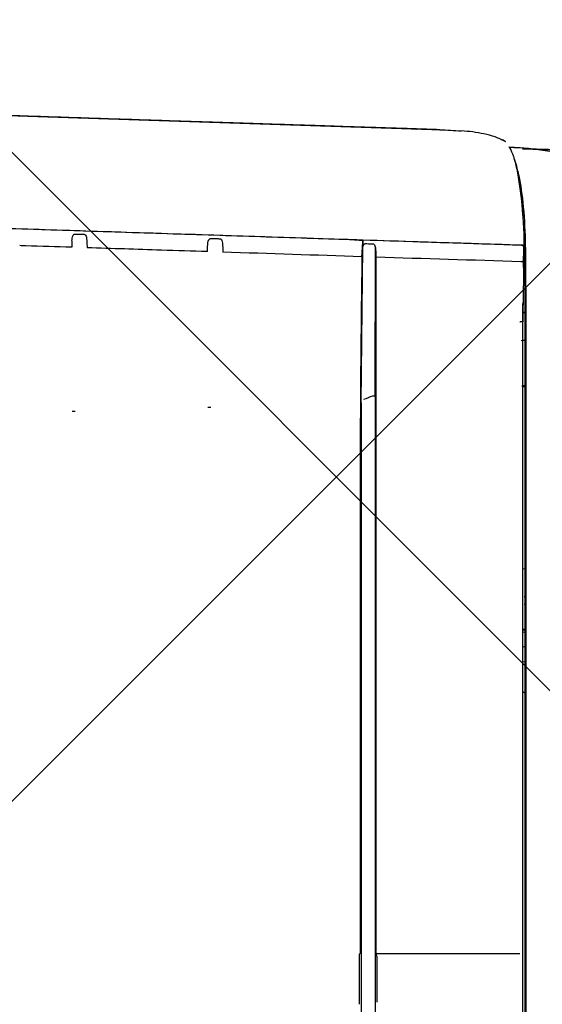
# Model space of a CAD drawing. Header units: millimetres. Extents: x 24385 to 79107, y -56478 to -23676.
# Tile 76 of 256: x 28686 to 28696, y -35212 to -35194. Entities that reach past the tile are written whole.
import ezdxf

# ---------------------------------------------------------------- set-up
doc = ezdxf.new("R2010")
doc.units = ezdxf.units.MM
doc.header["$LTSCALE"] = 2
doc.linetypes.add('DASHED', pattern=[19.05, 12.7, -6.35])
doc.layers.add('0_OPIS', color=7, linetype='Continuous', lineweight=13)
doc.layers.add('A_KRESKOWANIE', color=9, linetype='Continuous', lineweight=0)
for name, color, linetype in [('3DPLAN_A_OPIS', 8, 'Continuous'), ('IS_freon_urządzenia', 3, 'DASHED'), ('IS_KLIM_urządzenia', 3, 'Continuous')]:
    doc.layers.add(name, color=color, linetype=linetype)
doc.styles.add('ARIAL', font='arial.ttf')

# ---------------------------------------------------------------- blocks, each defined once
blk = doc.blocks.new('G$C8A3076D4')
at = {"layer": 'IS_KLIM_urządzenia', "linetype": 'Continuous'}
for p, q in [((104.537, 25.983), (103.85, 5.032)), ((98.248, 12.329), (98.248, 12.385)), ((98.337, 9.687), (98.337, 9.63)), ((98.423, 6.636), (6.111, 6.64)), ((98.423, 6.636), (101.508, 6.609)), ((100.111, 6.639), (98.426, 6.643)), ((98.561, 6.362), (5.976, 6.362)), ((87.461, 3.485), (87.459, 6.335)), ((87.469, 6.338), (87.47, 3.484)), ((98.561, 6.359), (101.507, 6.357)), ((100.699, 3.367), (3.823, 3.367)), ((99.292, 3.387), (3.847, 3.387)), ((93.269, 3.387), (93.267, 3.431)), ((93.562, 3.387), (93.577, 3.431)), ((93.853, 3.387), (93.858, 3.431)), ((94.411, 3.387), (94.411, 3.397)), ((94.573, 3.397), (94.573, 3.387)), ((95.119, 3.387), (95.115, 3.431)), ((98.741, 3.387), (98.742, 3.431)), ((98.758, 3.392), (98.758, 3.387)), ((100.686, 3.387), (99.292, 3.387)), ((99.66, 3.357), (99.651, 3.46)), ((99.662, 3.387), (99.66, 3.41)), ((100.031, 3.425), (100.031, 3.475)), ((100.215, 3.387), (100.215, 3.422)), ((100.725, 3.387), (100.686, 3.387)), ((100.699, 3.367), (100.699, 3.367)), ((100.699, 3.367), (100.725, 3.367)), ((100.959, 3.387), (100.959, 3.412))]:
    blk.add_line(p, q, dxfattribs=at)
at = {"layer": 'IS_KLIM_urządzenia', "linetype": 'Continuous', "extrusion": (0, 0, -1)}
for centre, ratio, start_param, end_param in [((98.75, 3.37), 0.007344, 4.377734, 4.661722), ((98.758, 3.37), 0.001165, 1.671997, 1.86861), ((98.759, 3.318), 0.001164, 4.087143, 4.385583)]:
    blk.add_ellipse(centre, major_axis=(-0.002, -0.216), ratio=ratio, start_param=start_param, end_param=end_param, dxfattribs=at)
at = {"layer": 'IS_KLIM_urządzenia', "linetype": 'Continuous'}
for points, knots in [([(101.594, 4.684), (101.69, 7.634), (101.786, 10.588), (101.978, 16.501), (102.075, 19.459), (102.172, 22.418)], [0, 0, 0, 0, 0.5, 0.5, 1, 1, 1, 1]), ([(101.661, 6.769), (101.67, 7.046), (101.679, 7.323), (101.708, 8.217), (101.728, 8.834), (101.768, 10.069), (101.788, 10.686), (101.828, 11.922), (101.848, 12.54), (101.889, 13.775), (101.909, 14.393), (101.949, 15.629), (101.969, 16.247), (102.01, 17.483), (102.03, 18.102), (102.089, 19.924), (102.129, 21.129), (102.168, 22.334)], [0, 0, 0, 0, 0.053446, 0.053446, 0.172527, 0.172527, 0.291607, 0.291607, 0.410687, 0.410687, 0.529767, 0.529767, 0.648846, 0.648846, 0.767925, 0.767925, 1, 1, 1, 1]), ([(103.854, 5.158), (103.855, 5.181), (103.857, 5.253), (103.86, 5.345), (103.863, 5.429), (103.865, 5.505), (103.867, 5.539), (103.867, 5.544), (103.867, 5.538), (103.866, 5.532), (103.866, 5.527), (103.866, 5.524), (103.866, 5.523), (103.866, 5.534), (103.868, 5.573), (103.87, 5.64), (103.873, 5.722), (103.877, 5.846), (103.882, 6.017), (103.89, 6.241), (103.899, 6.516), (103.911, 6.879), (103.926, 7.351), (103.937, 7.691), (103.947, 7.988), (103.957, 8.301), (103.971, 8.719), (103.988, 9.249), (104.006, 9.803), (104.025, 10.379), (104.051, 11.172), (104.085, 12.208), (104.121, 13.288), (104.15, 14.173), (104.179, 15.072), (104.216, 16.211), (104.247, 17.15), (104.263, 17.63), (104.264, 17.647)], [0, 0, 0, 0, 0.018641, 0.057142, 0.095632, 0.134118, 0.211088, 0.249572, 0.288055, 0.307297, 0.326539, 0.345781, 0.365023, 0.403505, 0.441988, 0.472783, 0.495894, 0.51901, 0.557556, 0.576874, 0.59623, 0.635089, 0.654663, 0.674348, 0.684232, 0.694144, 0.714051, 0.734046, 0.754104, 0.774227, 0.79441, 0.834919, 0.87562, 0.896032, 0.916468, 0.957411, 0.998425, 1, 1, 1, 1]), ([(101.514, 12.397), (101.524, 12.701), (101.533, 13.005), (101.544, 13.35), (101.546, 13.39), (101.547, 13.431)], [0, 0, 0, 0, 0.882754, 0.882754, 1, 1, 1, 1]), ([(101.645, 12.391), (101.679, 12.389), (101.714, 12.385), (101.75, 12.368), (101.755, 12.365), (101.764, 12.359), (101.769, 12.354), (101.774, 12.347), (101.776, 12.345), (101.777, 12.34), (101.778, 12.337), (101.778, 12.335)], [0, 0, 0, 0, 0.685011, 0.685011, 0.783752, 0.783752, 0.907034, 0.907034, 0.953469, 0.953469, 1, 1, 1, 1]), ([(101.772, 12.147), (101.772, 12.145), (101.771, 12.142), (101.769, 12.137), (101.767, 12.135), (101.762, 12.128), (101.758, 12.125), (101.741, 12.114), (101.727, 12.109), (101.692, 12.1), (101.671, 12.098), (101.65, 12.097)], [0, 0, 0, 0, 0.048924, 0.048924, 0.111334, 0.111334, 0.221614, 0.221614, 0.539733, 0.539733, 1, 1, 1, 1]), ([(101.778, 12.335), (101.777, 12.327), (101.777, 12.32), (101.776, 12.288), (101.775, 12.264), (101.774, 12.216), (101.773, 12.192), (101.772, 12.161), (101.772, 12.154), (101.772, 12.147)], [0, 0, 0, 0, 0.119307, 0.119307, 0.503808, 0.503808, 0.888309, 0.888309, 1, 1, 1, 1]), ([(101.427, 9.698), (101.437, 10.002), (101.447, 10.306), (101.472, 11.103), (101.488, 11.596), (101.504, 12.09)], [0, 0, 0, 0, 0.381346, 0.381346, 1, 1, 1, 1]), ([(101.65, 12.097), (101.647, 12.096), (101.644, 12.096), (101.596, 12.094), (101.55, 12.092), (101.504, 12.09)], [0, 0, 0, 0, 0.057892, 0.057892, 1, 1, 1, 1]), ([(101.427, 9.698), (101.462, 9.697), (101.498, 9.695), (101.541, 9.693), (101.549, 9.693), (101.556, 9.692)], [0, 0, 0, 0, 0.826837, 0.826837, 1, 1, 1, 1]), ([(101.556, 9.692), (101.59, 9.691), (101.625, 9.686), (101.662, 9.669), (101.666, 9.666), (101.676, 9.66), (101.682, 9.655), (101.687, 9.648), (101.688, 9.646), (101.69, 9.641), (101.691, 9.638), (101.69, 9.636)], [0, 0, 0, 0, 0.678631, 0.678631, 0.77893, 0.77893, 0.906154, 0.906154, 0.952459, 0.952459, 1, 1, 1, 1]), ([(101.69, 9.636), (101.69, 9.628), (101.69, 9.62), (101.689, 9.588), (101.688, 9.564), (101.687, 9.516), (101.686, 9.491), (101.685, 9.46), (101.685, 9.452), (101.684, 9.445)], [0, 0, 0, 0, 0.119431, 0.119431, 0.502704, 0.502704, 0.885977, 0.885977, 1, 1, 1, 1]), ([(101.684, 9.445), (101.684, 9.443), (101.684, 9.44), (101.682, 9.435), (101.68, 9.433), (101.675, 9.426), (101.671, 9.423), (101.654, 9.412), (101.64, 9.407), (101.605, 9.399), (101.585, 9.396), (101.564, 9.395)], [0, 0, 0, 0, 0.049513, 0.049513, 0.112702, 0.112702, 0.224412, 0.224412, 0.546745, 0.546745, 1, 1, 1, 1]), ([(101.564, 9.395), (101.559, 9.395), (101.555, 9.395), (101.505, 9.392), (101.461, 9.39), (101.417, 9.388)], [0, 0, 0, 0, 0.098041, 0.098041, 1, 1, 1, 1]), ([(86.461, 6.673), (86.628, 6.673), (86.794, 6.673), (87.127, 6.673), (87.293, 6.673), (87.459, 6.673)], [0, 0, 0, 0, 0.50042, 0.50042, 1, 1, 1, 1]), ([(87.464, 6.665), (87.464, 6.666), (87.463, 6.667), (87.461, 6.67), (87.46, 6.671), (87.459, 6.673)], [0, 0, 0, 0, 0.394612, 0.394612, 1, 1, 1, 1]), ([(87.518, 6.659), (87.512, 6.659), (87.506, 6.659), (87.494, 6.66), (87.489, 6.66), (87.48, 6.661), (87.475, 6.662), (87.469, 6.663), (87.467, 6.664), (87.465, 6.665), (87.464, 6.665), (87.464, 6.665)], [0, 0, 0, 0, 0.227148, 0.227148, 0.454286, 0.454286, 0.681578, 0.681578, 0.909218, 0.909218, 1, 1, 1, 1]), ([(98.424, 6.654), (97.346, 6.661), (96.268, 6.659), (92.633, 6.659), (90.075, 6.659), (87.518, 6.659)], [0, 0, 0, 0, 0.296512, 0.296512, 1, 1, 1, 1]), ([(101.661, 6.769), (101.661, 6.766), (101.661, 6.762), (101.659, 6.708), (101.657, 6.656), (101.656, 6.605)], [0, 0, 0, 0, 0.058192, 0.058192, 1, 1, 1, 1]), ([(101.326, 6.625), (101.289, 6.625), (101.252, 6.626), (100.899, 6.63), (100.584, 6.634), (99.913, 6.642), (99.558, 6.645), (98.943, 6.651), (98.683, 6.653), (98.424, 6.654)], [0, 0, 0, 0, 0.038153, 0.038153, 0.364426, 0.364426, 0.731597, 0.731597, 1, 1, 1, 1]), ([(101.326, 6.625), (101.362, 6.622), (101.398, 6.62), (101.487, 6.615), (101.539, 6.612), (101.613, 6.607), (101.634, 6.606), (101.656, 6.605)], [0, 0, 0, 0, 0.330285, 0.330285, 0.805076, 0.805076, 1, 1, 1, 1]), ([(101.449, 6.617), (101.483, 6.615), (101.518, 6.61), (101.555, 6.593), (101.56, 6.591), (101.57, 6.584), (101.576, 6.581), (101.582, 6.574), (101.584, 6.571), (101.586, 6.566), (101.587, 6.564), (101.588, 6.56), (101.588, 6.559), (101.588, 6.558)], [0, 0, 0, 0, 0.657592, 0.657592, 0.763617, 0.763617, 0.883463, 0.883463, 0.932917, 0.932917, 0.983325, 0.983325, 1, 1, 1, 1]), ([(101.656, 6.605), (101.633, 6.606), (101.61, 6.607), (101.541, 6.612), (101.495, 6.614), (101.449, 6.617)], [0, 0, 0, 0, 0.327155, 0.327155, 1, 1, 1, 1]), ([(101.553, 3.452), (101.561, 3.687), (101.569, 3.921), (101.591, 4.595), (101.605, 5.033), (101.631, 5.85), (101.644, 6.227), (101.656, 6.605)], [0, 0, 0, 0, 0.223324, 0.223324, 0.640888, 0.640888, 1, 1, 1, 1]), ([(101.588, 6.558), (101.587, 6.546), (101.587, 6.535), (101.584, 6.482), (101.583, 6.441), (101.581, 6.4)], [0, 0, 0, 0, 0.220295, 0.220295, 1, 1, 1, 1]), ([(87.41, 6.33), (87.211, 6.33), (87.012, 6.33), (86.711, 6.33), (86.608, 6.33), (86.505, 6.33)], [0, 0, 0, 0, 0.65928, 0.65928, 1, 1, 1, 1]), ([(87.41, 6.33), (87.416, 6.33), (87.422, 6.33), (87.433, 6.331), (87.439, 6.331), (87.448, 6.332), (87.452, 6.333), (87.459, 6.334), (87.461, 6.335), (87.463, 6.336), (87.463, 6.337), (87.464, 6.337)], [0, 0, 0, 0, 0.222872, 0.222872, 0.445638, 0.445638, 0.670073, 0.670073, 0.898207, 0.898207, 1, 1, 1, 1]), ([(87.465, 6.338), (87.465, 6.339), (87.467, 6.34), (87.472, 6.341), (87.475, 6.342), (87.484, 6.343), (87.489, 6.344), (87.5, 6.344), (87.506, 6.345), (87.514, 6.345), (87.516, 6.345), (87.518, 6.345)], [0, 0, 0, 0, 0.232122, 0.232122, 0.464387, 0.464387, 0.694394, 0.694394, 0.920425, 0.920425, 1, 1, 1, 1]), ([(101.317, 6.345), (100.782, 6.345), (100.246, 6.345), (99.28, 6.345), (98.85, 6.345), (96.697, 6.345), (94.975, 6.345), (92.823, 6.345), (92.392, 6.345), (90.48, 6.345), (88.999, 6.345), (87.518, 6.345)], [0, 0, 0, 0, 0.116374, 0.116374, 0.209978, 0.209978, 0.584393, 0.584393, 0.677997, 0.677997, 1, 1, 1, 1]), ([(101.454, 6.351), (101.441, 6.35), (101.427, 6.35), (101.383, 6.348), (101.353, 6.346), (101.321, 6.345), (101.319, 6.345), (101.317, 6.345)], [0, 0, 0, 0, 0.295183, 0.295183, 0.954756, 0.954756, 1, 1, 1, 1]), ([(101.581, 6.4), (101.581, 6.398), (101.581, 6.396), (101.579, 6.391), (101.577, 6.388), (101.572, 6.382), (101.568, 6.379), (101.55, 6.368), (101.536, 6.364), (101.499, 6.355), (101.477, 6.352), (101.454, 6.351)], [0, 0, 0, 0, 0.045887, 0.045887, 0.104586, 0.104586, 0.210075, 0.210075, 0.526011, 0.526011, 1, 1, 1, 1]), ([(103.609, 3.762), (103.648, 3.831), (103.715, 3.972), (103.789, 4.271), (103.821, 4.495), (103.827, 4.647)], [0, 0, 0, 0, 0.252278, 0.50237, 1, 1, 1, 1]), ([(100.725, 3.367), (100.731, 3.367), (100.737, 3.367), (100.876, 3.367), (101.01, 3.367), (101.276, 3.367), (101.41, 3.366), (101.809, 3.372), (102.07, 3.385), (102.551, 3.43), (102.762, 3.462), (103.078, 3.529), (103.193, 3.562), (103.279, 3.596)], [0, 0, 0, 0, 0.00574, 0.00574, 0.136138, 0.136138, 0.266535, 0.266535, 0.52733, 0.52733, 0.788125, 0.788125, 1, 1, 1, 1]), ([(103.514, 3.699), (103.446, 3.653), (103.325, 3.605), (102.95, 3.519), (102.708, 3.481), (102.163, 3.424), (101.86, 3.405), (101.549, 3.401)], [0, 0, 0, 0, 0.330502, 0.330502, 0.665251, 0.665251, 1, 1, 1, 1]), ([(102.611, 0.919), (102.642, 1.038), (102.723, 1.269), (102.936, 1.573), (103.131, 1.892), (103.319, 2.36), (103.445, 2.965), (103.492, 3.451), (103.498, 3.69)], [0, 0, 0, 0, 0.125164, 0.250317, 0.377143, 0.504973, 0.760211, 1, 1, 1, 1]), ([(103.509, 3.699), (103.504, 3.6), (103.491, 3.379), (103.469, 3.158), (103.457, 3.036)], [0, 0, 0, 0, 0.447118, 1, 1, 1, 1]), ([(87.411, 3.431), (87.375, 3.431), (87.339, 3.431), (87.16, 3.431), (87.016, 3.431), (86.296, 3.431), (85.721, 3.431), (82.844, 3.431), (80.542, 3.431), (77.949, 3.431), (77.658, 3.431), (77.349, 3.431), (77.331, 3.431), (77.313, 3.431)], [0, 0, 0, 0, 0.010685, 0.010685, 0.053423, 0.053423, 0.224378, 0.224378, 0.908196, 0.908196, 0.994654, 0.994654, 1, 1, 1, 1]), ([(87.514, 3.431), (87.513, 3.431), (87.511, 3.431), (87.505, 3.431), (87.498, 3.431), (87.481, 3.431), (87.471, 3.431), (87.449, 3.431), (87.438, 3.431), (87.421, 3.431), (87.416, 3.431), (87.411, 3.431)], [0, 0, 0, 0, 0.089967, 0.089967, 0.358716, 0.358716, 0.627244, 0.627244, 0.895374, 0.895374, 1, 1, 1, 1]), ([(100.031, 3.431), (99.995, 3.431), (99.959, 3.431), (99.779, 3.431), (99.635, 3.431), (98.916, 3.431), (98.34, 3.431), (95.463, 3.431), (93.161, 3.431), (89.746, 3.431), (88.633, 3.431), (87.52, 3.431)], [0, 0, 0, 0, 0.008624, 0.008624, 0.04312, 0.04312, 0.181106, 0.181106, 0.733048, 0.733048, 1, 1, 1, 1]), ([(101.114, 3.411), (101.114, 3.411), (101.114, 3.411), (100.986, 3.411), (100.857, 3.412), (100.599, 3.416), (100.47, 3.419), (100.238, 3.423), (100.134, 3.425), (100.031, 3.425)], [0, 0, 0, 0, 0.000006, 0.000006, 0.356886, 0.356886, 0.712945, 0.712945, 1, 1, 1, 1]), ([(100.725, 3.386), (100.724, 3.386), (100.723, 3.386), (100.721, 3.386), (100.72, 3.386), (100.716, 3.386), (100.714, 3.386), (100.712, 3.386)], [0, 0, 0, 0, 0.250717, 0.250717, 0.501434, 0.501434, 1, 1, 1, 1]), ([(102.254, 3.435), (102.054, 3.416), (101.836, 3.404), (101.323, 3.388), (101.023, 3.387), (100.725, 3.386)], [0, 0, 0, 0, 0.429854, 0.429854, 1, 1, 1, 1]), ([(101.231, 3.41), (101.23, 3.41), (101.23, 3.41), (101.23, 3.412), (101.229, 3.414), (101.229, 3.42), (101.229, 3.424), (101.228, 3.433), (101.228, 3.438), (101.228, 3.449), (101.228, 3.455), (101.228, 3.461)], [0, 0, 0, 0, 0.110573, 0.110573, 0.333263, 0.333263, 0.555585, 0.555585, 0.777789, 0.777789, 1, 1, 1, 1]), ([(101.553, 3.452), (101.553, 3.446), (101.553, 3.44), (101.552, 3.429), (101.552, 3.424), (101.551, 3.415), (101.551, 3.411), (101.55, 3.406), (101.55, 3.404), (101.549, 3.403), (101.549, 3.402), (101.549, 3.402)], [0, 0, 0, 0, 0.222564, 0.222564, 0.445007, 0.445007, 0.669304, 0.669304, 0.896981, 0.896981, 1, 1, 1, 1]), ([(101.549, 3.401), (101.55, 3.4), (101.55, 3.4), (101.551, 3.401), (101.551, 3.403), (101.552, 3.409), (101.552, 3.413), (101.553, 3.421), (101.553, 3.427), (101.554, 3.438), (101.554, 3.443), (101.554, 3.449)], [0, 0, 0, 0, 0.201516, 0.201516, 0.403036, 0.403036, 0.604506, 0.604506, 0.806027, 0.806027, 1, 1, 1, 1]), ([(103.386, 0.772), (103.401, 1.236), (103.409, 1.455), (103.415, 1.651), (103.415, 1.634), (103.415, 1.662), (103.417, 1.698), (103.429, 2.068), (103.434, 2.24), (103.451, 2.742), (103.46, 3.035), (103.474, 3.432)], [0, 0, 0, 0, 0.256205, 0.256205, 0.51241, 0.51241, 0.768615, 0.768615, 0.896717, 0.896717, 1, 1, 1, 1]), ([(103.474, 3.432), (103.47, 3.339), (103.468, 3.252), (103.458, 2.956), (103.452, 2.781), (103.438, 2.343), (103.432, 2.16), (103.419, 1.763), (103.418, 1.726), (103.416, 1.693), (103.417, 1.712), (103.411, 1.522), (103.404, 1.304), (103.388, 0.839)], [0, 0, 0, 0, 0.024771, 0.024771, 0.089786, 0.089786, 0.219817, 0.219817, 0.479878, 0.479878, 0.739939, 0.739939, 1, 1, 1, 1])]:
    blk.add_open_spline(points, degree=3, knots=knots, dxfattribs=at)
for points, degree in [([(101.645, 12.391), (101.601, 12.393), (101.557, 12.395), (101.514, 12.397)], 3), ([(101.326, 6.625), (101.356, 7.545), (101.386, 8.466), (101.417, 9.388)], 3), ([(101.656, 6.605), (101.658, 6.659), (101.659, 6.714), (101.661, 6.769)], 3), ([(98.491, 6.585), (98.514, 6.525), (98.538, 6.465), (98.561, 6.406)], 3), ([(87.465, 6.338), (87.464, 6.338), (87.464, 6.337), (87.464, 6.337)], 3), ([(98.561, 6.406), (98.561, 6.382), (98.561, 6.36), (98.561, 6.357)], 3), ([(101.228, 3.461), (101.257, 4.422), (101.286, 5.384), (101.317, 6.345)], 3), ([(103.851, 5.076), (103.852, 5.103), (103.853, 5.131), (103.854, 5.158)], 3), ([(103.851, 5.076), (103.847, 4.933), (103.839, 4.79), (103.827, 4.647)], 3), ([(101.554, 3.449), (101.567, 3.86), (101.581, 4.272), (101.594, 4.684)], 3), ([(103.613, 3.77), (103.641, 3.801), (103.65, 3.831), (103.651, 3.859)], 3), ([(87.52, 3.431), (87.519, 3.431), (87.519, 3.431), (87.519, 3.431)], 3), ([(92.653, 3.387), (92.665, 3.409), (92.677, 3.431)], 2), ([(93.913, 3.431), (93.91, 3.416), (93.907, 3.402), (93.904, 3.387)], 3), ([(93.913, 3.422), (93.911, 3.411), (93.908, 3.399), (93.906, 3.387)], 3), ([(93.915, 3.422), (93.913, 3.41), (93.91, 3.399), (93.908, 3.387)], 3), ([(93.917, 3.422), (93.914, 3.41), (93.912, 3.399), (93.91, 3.387)], 3), ([(93.917, 3.421), (93.914, 3.41), (93.912, 3.398), (93.91, 3.387)], 3), ([(93.911, 3.387), (93.914, 3.402), (93.916, 3.416), (93.919, 3.431)], 3), ([(93.913, 3.423), (93.914, 3.426), (93.915, 3.428), (93.915, 3.431)], 3), ([(93.915, 3.43), (93.914, 3.428), (93.914, 3.425), (93.913, 3.422)], 3), ([(93.914, 3.397), (93.916, 3.408), (93.918, 3.42), (93.92, 3.431)], 3), ([(93.915, 3.423), (93.916, 3.425), (93.916, 3.428), (93.917, 3.431)], 3), ([(93.917, 3.431), (93.916, 3.428), (93.916, 3.425), (93.915, 3.422)], 3), ([(93.918, 3.432), (93.918, 3.429), (93.917, 3.425), (93.917, 3.422)], 3), ([(93.919, 3.431), (93.918, 3.428), (93.917, 3.424), (93.917, 3.421)], 3), ([(99.66, 3.41), (99.659, 3.417), (99.658, 3.425), (99.658, 3.432)], 3), ([(100.024, 3.423), (100.22, 3.424), (100.417, 3.42)], 2), ([(100.031, 3.482), (100.031, 3.48), (100.031, 3.478), (100.031, 3.475)], 3), ([(100.215, 3.422), (100.215, 3.411), (100.215, 3.399), (100.215, 3.387)], 3), ([(100.215, 3.422), (100.215, 3.411), (100.215, 3.399), (100.215, 3.387)], 3), ([(100.215, 3.387), (100.215, 3.399), (100.215, 3.411), (100.215, 3.422)], 3), ([(100.215, 3.387), (100.215, 3.399), (100.215, 3.411), (100.215, 3.422)], 3), ([(100.215, 3.387), (100.215, 3.399), (100.215, 3.411), (100.215, 3.422)], 3), ([(100.215, 3.387), (100.215, 3.399), (100.215, 3.411), (100.215, 3.422)], 3), ([(100.215, 3.422), (100.215, 3.411), (100.215, 3.399), (100.215, 3.387)], 3), ([(100.725, 3.386), (100.725, 3.388), (100.725, 3.386), (100.725, 3.381)], 3), ([(101.114, 3.41), (101.231, 3.41)], 1), ([(101.144, 3.39), (101.143, 3.397), (101.143, 3.403), (101.142, 3.41)], 3), ([(101.144, 3.41), (101.145, 3.403), (101.145, 3.397), (101.146, 3.39)], 3), ([(101.216, 3.391), (101.215, 3.397), (101.215, 3.404), (101.214, 3.41)], 3), ([(101.228, 3.461), (101.228, 3.461), (101.228, 3.461), (101.228, 3.461)], 3), ([(101.231, 3.41), (101.39, 3.406), (101.549, 3.402)], 2), ([(101.549, 3.403), (101.549, 3.403), (101.549, 3.402), (101.549, 3.401)], 3)]:
    blk.add_open_spline(points, degree=degree, dxfattribs=at)
blk = doc.blocks.new('II pietrooo')
at = {"layer": 'A_KRESKOWANIE', "transparency": 33554687}
h = blk.add_hatch(dxfattribs=at)
h.set_pattern_fill('ANSI37', color=256, scale=5)
h.paths.add_polyline_path([(29041.457, -35023.037), (28860.457, -35023.037), (28860.457, -35014.037), (28745.457, -35014.037), (28674.457, -35014.037), (28674.457, -35084.037), (28697.457, -35084.037), (28697.457, -35187.037), (28685.708, -35187.037), (28685.708, -35200.32), (28674.457, -35200.32), (28674.457, -35444.037), (28826.457, -35444.037), (28826.457, -35302.037), (28932.457, -35302.037), (28932.457, -35444.037), (29175.457, -35444.037), (29175.457, -35404.037), (29226.457, -35404.037), (29226.457, -35014.037), (29156.457, -35014.037), (29041.457, -35014.037)])
h.paths.add_polyline_path([(29052.545, -35277.894), (28844.012, -35277.894), (28844.012, -35222.58), (29052.545, -35222.58)], flags=16)
h.paths.add_polyline_path([(28885.604, -35252.075), (29003.18, -35252.075), (29003.18, -35230.559), (28885.604, -35230.559)], flags=8)
h.paths.add_polyline_path([(28875.265, -35273.795), (28992.841, -35273.795), (28992.841, -35252.279), (28875.265, -35252.279)], flags=8)
h.paths.add_polyline_path([(28840.515, -35146.32), (29083.644, -35146.32), (29083.644, -35200.32), (28840.515, -35200.32)], flags=16)
h.paths.add_polyline_path([(28845.532, -35167.934), (28882.864, -35167.934), (28882.864, -35149.886), (28845.532, -35149.886)], flags=8)
h.paths.add_polyline_path([(28903.238, -35168.138), (29004.566, -35168.138), (29004.566, -35149.73), (28903.238, -35149.73)], flags=8)
h.paths.add_polyline_path([(28902.962, -35198.048), (28949.642, -35198.048), (28949.642, -35177.636), (28902.962, -35177.636)], flags=8)
h.paths.add_polyline_path([(28949.682, -35195.748), (28973.898, -35195.748), (28973.898, -35177.532), (28949.682, -35177.532)], flags=8)
h.paths.add_polyline_path([(28839.9, -35193.689), (28889.252, -35193.689), (28889.252, -35176.842), (28839.9, -35176.842)], flags=24)
h.paths.add_polyline_path([(28987.439, -35040.85), (29026, -35040.85), (29026, -35024.003), (28987.439, -35024.003)], flags=24)
h.paths.add_polyline_path([(28879.457, -35302.037), (28879.457, -35330.037), (28932.457, -35330.037), (28932.457, -35302.037)])
h.paths.add_polyline_path([(28879.457, -35330.037), (28879.457, -35302.037), (28826.457, -35330.037)])
h.paths.add_polyline_path([(28826.457, -35330.037), (28826.457, -35444.037), (28829.457, -35444.037), (28829.457, -35451.375), (28831.55, -35451.375), (28879.457, -35366.786, -0.262592), (28928.411, -35451.375), (28929.457, -35451.375), (28929.457, -35444.037), (28932.457, -35444.037), (28932.457, -35330.037)])
h.paths.add_polyline_path([(28928.411, -35451.375, 0.262592), (28879.457, -35366.786), (28831.55, -35451.375), (28831.55, -35453.468), (28832.597, -35453.468), (28832.597, -35456.607), (28831.55, -35456.607), (28831.55, -35458.7), (28829.457, -35458.7), (28829.457, -35466.037), (28929.457, -35466.037), (28929.457, -35458.7), (28927.364, -35458.7), (28927.364, -35456.607), (28926.318, -35456.607), (28926.318, -35453.468), (28927.364, -35453.468), (28927.364, -35451.375)])
h.paths.add_polyline_path([(28863.408, -35449.188), (28905.68, -35449.188), (28905.68, -35424.888), (28863.408, -35424.888)], flags=24)
h.paths.add_polyline_path([(28879.457, -35302.037), (28826.457, -35302.037), (28826.457, -35330.037)])
at = {"layer": '3DPLAN_A_OPIS', "color": 1, "lineweight": 30, "style": 'ARIAL'}
for tag, p in [('WYŁĄCZONE', (29640.582, -35218.771)), ('WYŁĄCZONE', (30122.415, -35218.771)), ('Z_OPRACOWANIA', (29630.242, -35241.206)), ('Z_OPRACOWANIA', (30112.076, -35241.206)), ('WYŁĄCZONE', (28887.308, -35245.559)), ('Z_OPRACOWANIA', (28876.969, -35267.279)), ('WYŁĄCZONE', (30987.797, -35381.78)), ('Z_OPRACOWANIA', (30977.458, -35404.214))]:
    blk.add_attdef(tag, p, '', height=12, dxfattribs=at)

msp = doc.modelspace()

# ---------------------------------------------------------------- block references
at = {"layer": '0_OPIS'}
msp.add_blockref('II pietrooo', (0, 0), dxfattribs=at)
at = {"layer": 'IS_freon_urządzenia', "xscale": 0.9269462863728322, "yscale": 0.9269462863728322, "zscale": 0.9269462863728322, "rotation": 90}
msp.add_blockref('G$C8A3076D4', (28698.542, -35292.459), dxfattribs=at)

doc.saveas('drawing.dxf')
